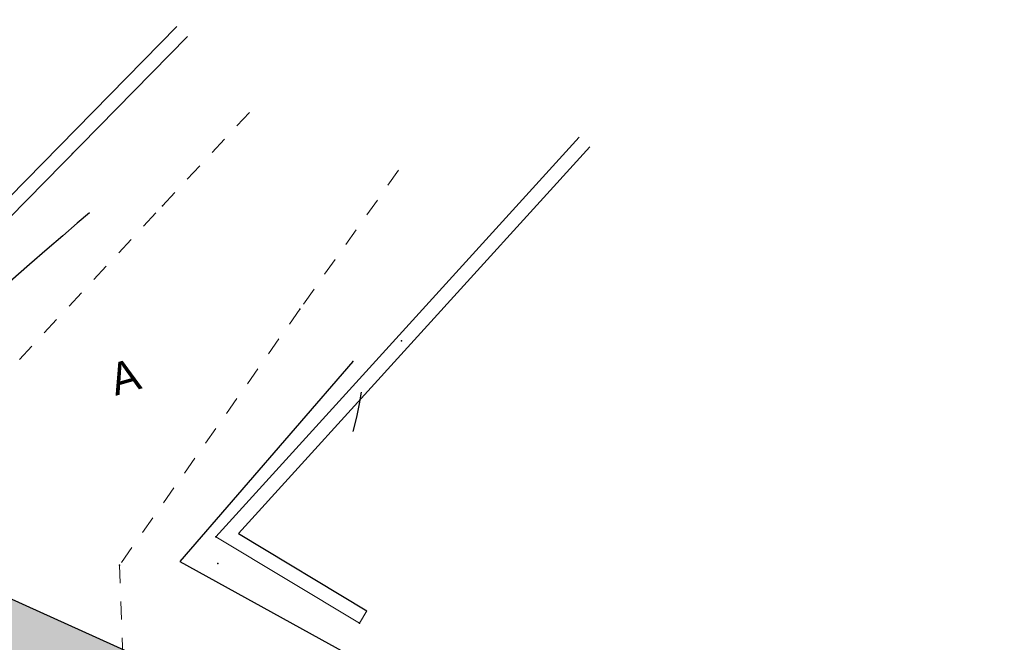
# Model space of a CAD drawing. Extents: x 4085 to 16701, y -65 to 10948.
# Tile 136 of 256: x 14840 to 14867, y 10912 to 10929. Entities that reach past the tile are written whole.
import ezdxf
from ezdxf.xclip import XClip

# ---------------------------------------------------------------- set-up
doc = ezdxf.new("R2010")
doc.units = 0
doc.header["$MEASUREMENT"] = 0
doc.header["$XCLIPFRAME"] = 0
for name, pattern in [('CONTI', [0]), ('STRIHSMALL', [1, 0.5, -0.5]), ('ДОРОГИ_СТРОЯЩ', [9, 8, -1])]:
    doc.linetypes.add(name, pattern=pattern)
doc.layers.get('0').update_dxf_attribs({"color": 250, "linetype": 'CONTI'})
for name, color, linetype in [('(013) Газ', 30, 'ИК_Газопровод -------г--------'), ('(025) Дорога', 7, 'Continuous'), ('(040) Ограда', 7, 'Continuous'), ('GORIZDEFAULT', 32, 'CONTI'), ('PI_TTDEFAULT', 5, 'CONTI')]:
    doc.layers.add(name, color=color, linetype=linetype)
doc.layers.add('.', color=7, linetype='Continuous', lineweight=15)
doc.layers.add('0ZG - GOR-INCE', color=5, linetype='Continuous', lineweight=15)
doc.styles.add('BM-431', font='txt')
doc.styles.get("Standard").update_dxf_attribs({"font": 'times.ttf'})
doc.linetypes.add('ИК_Газопровод -------г--------', pattern='A,9,-0.6,["Г",Standard,S=1.2,R=0,X=0,Y=-0.6],-1.2', length=10.8)
doc.linetypes.add('ОГРАДА_ГЛИН', pattern='A,4,["|",Standard,S=0.8,R=0,X=0,Y=-0.8],0.5,["|",Standard,S=0.8,R=0,X=0,Y=-0.8],3.5', length=8)

# ---------------------------------------------------------------- blocks, each defined once
blk = doc.blocks.new('DWQDWQDWQDW')
at = {"layer": '(013) Газ', "color": 253, "elevation": -293.957, "flags": 128}
blk.add_lwpolyline([(16593.835, 8974.11), (16588.965, 8968.737), (16632.987, 8943.083), (16704.89, 8901.987), (16713.495, 8898.602), (16716.296, 8902.061), (16753.916, 8891.037), (16792.227, 8888.711), (16830.895, 8890.879), (16830.509, 8918.831)], dxfattribs=at)
at = {"layer": '(040) Ограда', "color": 253, "linetype": 'ОГРАДА_ГЛИН', "ltscale": 0.5, "flags": 128}
for points, elevation in [([(16557.985, 8980.864), (16577.913, 8972.418), (16589.225, 8983.422)], 0.082), ([(16600.48, 8979.85), (16590.592, 8969.465), (16594.064, 8967.262)], 0.138)]:
    blk.add_lwpolyline(points, dxfattribs=dict(at, elevation=elevation))
at = {"color": 253, "linetype": 'Continuous'}
for points, elevation in [([(16557.829, 8980.496), (16578.001, 8971.946), (16589.511, 8983.143)], 0.082), ([(16600.191, 8980.126), (16589.967, 8969.388), (16593.85, 8966.924)], 0.138), ([(16593.85, 8966.924), (16594.064, 8967.262)], 0.138)]:
    blk.add_lwpolyline(points, dxfattribs=dict(at, elevation=elevation))
at = {"color": 253, "linetype": 'STRIHSMALL'}
for points, elevation in [([(16556.642, 8978.339), (16578.145, 8969.36), (16581.201, 8970.803), (16588.718, 8978.507), (16591.422, 8981.278)], -0.145), ([(16595.215, 8979.33), (16592.42, 8975.582), (16587.31, 8968.678), (16587.353, 8965.363), (16622.064, 8945.77), (16626.074, 8948.194), (16637.398, 8964.419)], -293.957)]:
    blk.add_lwpolyline(points, dxfattribs=dict(at, elevation=elevation))
at = {"layer": 'GORIZDEFAULT', "color": 253}
for points in [[(16586.711, 8978.358, 0.043), (16586.369, 8978.083, 0.043), (16585.969, 8977.752, 0.043), (16585.526, 8977.389, 0.043), (16585.032, 8976.983, 0.043), (16584.488, 8976.531, 0.043), (16583.91, 8976.051, 0.043), (16583.236, 8975.504, 0.043), (16582.547, 8974.933, 0.043)], [(16593.806, 8972.192, 0.043), (16593.912, 8972.581, 0.043), (16593.993, 8972.943, 0.043), (16594.053, 8973.268, 0.043)]]:
    blk.add_polyline3d(points, dxfattribs=at)
at = {"layer": 'PI_TTDEFAULT', "color": 253}
for p in [(16586.284, 8980.004, 0.177), (16588.718, 8978.507, -0.057), (16592.42, 8975.582, -0.062), (16595.184, 8974.646, 0.138), (16593.835, 8974.11, -0.002), (16589.967, 8969.388, -0.118), (16587.31, 8968.678, -0.092), (16590.002, 8968.654, -0.012), (16593.85, 8966.924, 0.149)]:
    blk.add_point(p, dxfattribs=at)
at = {"layer": '(025) Дорога', "color": 253, "linetype": 'ДОРОГИ_СТРОЯЩ', "extrusion": (-0.010635, -0.002758, 0.99994), "style": 'BM-431'}
blk.add_text('A', height=0.875, rotation=14.5384, dxfattribs=at).set_placement((16583.241, 8971.99, -495.087))
blk = doc.blocks.new('A$C10aa157c')
at = {"layer": '.', "linetype": 'Continuous', "lineweight": 30}
h = blk.add_hatch(color=250, dxfattribs=at)
h.dxf.hatch_style = 1
h.set_gradient(color1=(51, 51, 51), color2=(51, 51, 51), one_color=1, tint=0.2)
h.paths.add_polyline_path([(126.356, 68.21), (126.356, 60.145), (119.19, 53.78), (110.365, 45.941), (106.848, 42.816), (94.268, 34.092), (81.491, 25.841), (68.153, 18.719), (54.417, 12.7), (39.595, 7.246), (31.139, 4.844), (16.358, -0.828), (-9.856, -9.365), (-35.188, -13.554), (-54.191, -14.596), (-95.533, -13.005), (-121.579, -11.449), (-152.617, -8.833), (-167.191, -6.334), (-181.467, -2.659), (-195.386, 1.846), (-209.283, 7.147), (-222.859, 13.144), (-235.991, 20.14), (-249.215, 27.017), (-262.53, 33.888), (-275.09, 41.172), (-288.134, 48.807), (-301.122, 56.354), (-314.046, 63.275), (-326.75, 69.021), (-341.293, 74.876), (-369.094, 86.069), (-366.853, 91.634), (-339.053, 80.442), (-324.392, 74.54), (-311.391, 68.659), (-298.198, 61.594), (-285.112, 53.99), (-272.069, 46.357), (-259.647, 39.152), (-246.455, 32.344), (-233.197, 25.449), (-220.232, 18.543), (-207, 12.698), (-193.392, 7.507), (-179.793, 3.106), (-165.934, -0.462), (-151.857, -2.875), (-121.148, -5.464), (-95.239, -7.012), (-54.24, -8.59), (-35.844, -7.581), (-11.282, -3.52), (14.353, 4.83), (29.241, 10.542), (37.737, 12.955), (52.175, 18.269), (65.532, 24.121), (78.446, 31.016), (90.93, 39.078), (103.132, 47.541), (106.381, 50.427), (115.206, 58.266), (120.356, 62.841), (120.356, 68.21)])
at = {"linetype": 'Continuous', "elevation": -1.621}
blk.add_lwpolyline([(-262.53, 33.888), (-275.09, 41.172), (-288.134, 48.807), (-301.122, 56.354), (-314.046, 63.275), (-326.75, 69.021), (-341.293, 74.876), (-369.094, 86.069), (-366.853, 91.634), (-339.053, 80.442), (-324.392, 74.54), (-311.391, 68.659), (-298.198, 61.594), (-285.112, 53.99), (-272.069, 46.357), (-259.647, 39.152)], dxfattribs=at)
at = {"layer": '0ZG - GOR-INCE', "linetype": 'Continuous', "rotation": 1.343740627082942}
blk.add_blockref('DWQDWQDWQDW', (-16693.372, -9279.936, -1.22), dxfattribs=at)

msp = doc.modelspace()

# ---------------------------------------------------------------- block references
at = {"linetype": 'Continuous'}
ref = msp.add_blockref('A$C10aa157c', (15163.262, 10839.004, 0.177), dxfattribs=at)
XClip(ref).set_block_clipping_path([(-373.794434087, 108.5221690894), (-301.8282399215, 93.3350241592), (-251.5703695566, 64.2554686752), (-207.654540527, 33.6758720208), (-104.2532370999, 13.9690799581), (9.4882953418, 20.6982215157), (110.1840137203, 64.198227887), (135.5661904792, 19.4677583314), (74.741036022, -7.2786312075), (26.9902694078, -25.761868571), (-4.0754597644, -35.3463755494), (-88.6139293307, -37.2294086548), (-152.8418739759, -36.1397910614), (-192.3131233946, -27.415677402), (-222.2923186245, -17.3547389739), (-278.1502265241, 12.6686452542), (-296.1702662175, 12.3849432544), (-338.797385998, -11.849717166), (-373.794434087, 37.8738306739)])

doc.saveas('drawing.dxf')
